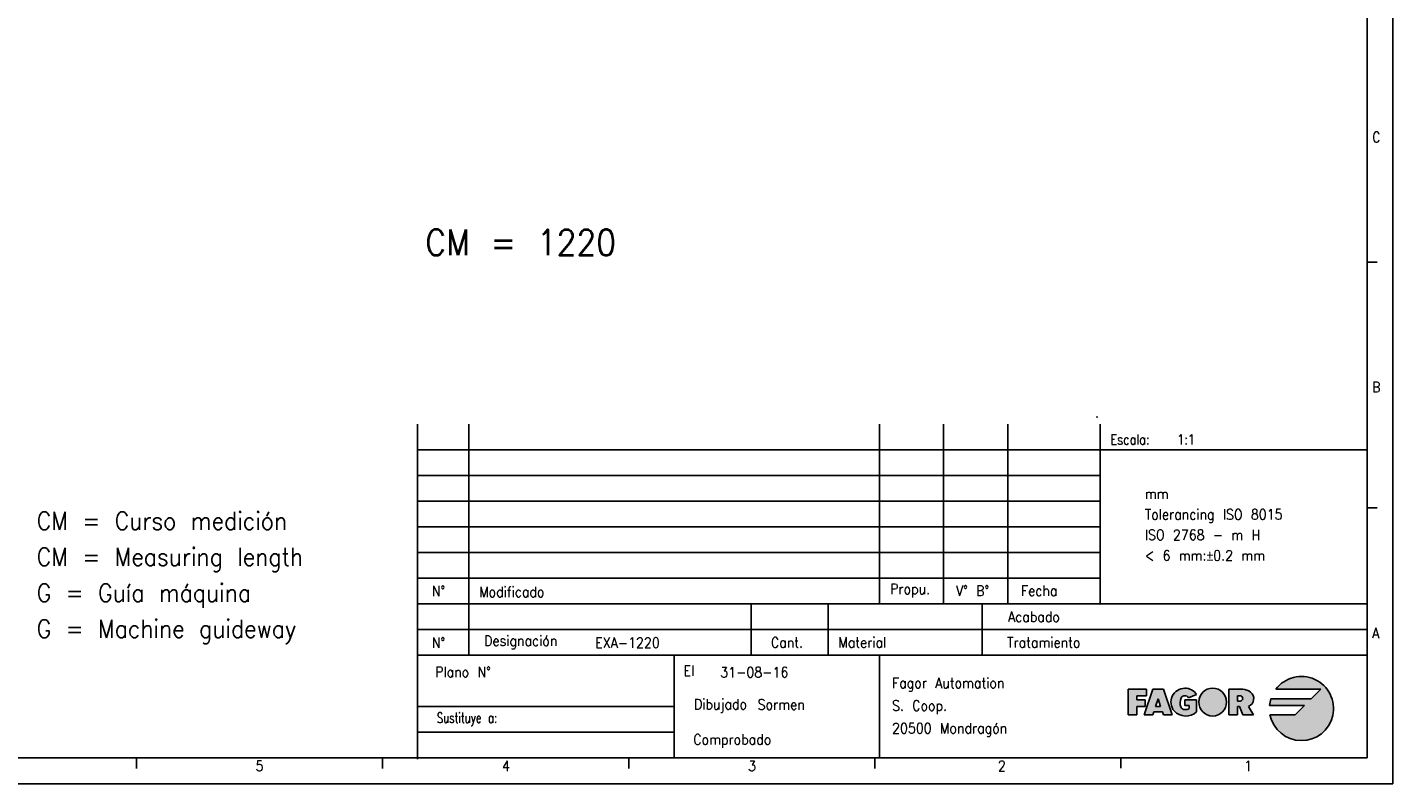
# Model space of a CAD drawing. Header units: millimetres. Extents: x -235 to 2095, y -109 to 485.
# Tile 10 of 20: x 339 to 605, y -109 to 38. Entities that reach past the tile are written whole.
import ezdxf

# ---------------------------------------------------------------- set-up
doc = ezdxf.new("R2010")
doc.units = ezdxf.units.MM
doc.layers.add('1', color=7, linetype='Continuous')
doc.styles.add('CONVERTER_11', font='txt.shx', dxfattribs={"width": 0.9})
doc.styles.add('CONVERTER_12', font='txt.shx', dxfattribs={"width": 0.81})
doc.styles.add('CONVERTER_13', font='txt.shx', dxfattribs={"width": 0.72})

# ---------------------------------------------------------------- blocks, each defined once
blk = doc.blocks.new('tolerancias__36', base_point=(547.2149843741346, -37.82507050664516))
at = {"layer": '1', "color": 7}
blk.add_point((547.2149843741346, -37.82507050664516), dxfattribs=at)
blk = doc.blocks.new('tolerancias__37', base_point=(547.8144653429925, -74.22039922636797))
at = {"layer": '1', "color": 7}
blk.add_point((547.8144653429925, -74.22039922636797), dxfattribs=at)
blk = doc.blocks.new('Marco_a1', base_point=(184.8144653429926, 187.7796007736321))
at = {"layer": '1', "linetype": 'Continuous'}
h = blk.add_hatch(color=2, dxfattribs=at)
edge = h.paths.add_edge_path()
edge.add_line((588.9111250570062, -92.72099406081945), (581.0740050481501, -92.72099406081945))
edge.add_arc((587.0361250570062, -94.59599406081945), 6.250000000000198, 162.5423968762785, 174.2608295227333)
edge.add_line((580.8174535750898, -93.97099406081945), (587.6611250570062, -93.97099406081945))
edge.add_line((587.6611250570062, -93.97099406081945), (585.7861250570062, -95.84599406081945))
edge.add_line((585.7861250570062, -95.84599406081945), (580.9124007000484, -95.84599406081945))
edge.add_arc((587.0361250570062, -94.59599406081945), 6.249999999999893, 191.5369590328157, 503.130102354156)
edge.add_line((582.0361250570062, -90.84599406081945), (590.7861250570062, -90.84599406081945))
edge.add_line((590.7861250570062, -90.84599406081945), (588.9111250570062, -92.72099406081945))
blk.add_hatch(color=2, dxfattribs=at).paths.add_polyline_path([(556.8277917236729, -90.84599406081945), (556.8277917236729, -92.09599406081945), (554.9527917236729, -92.09599406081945), (554.9527917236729, -92.92932739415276), (556.6194583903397, -92.92932739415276), (556.6194583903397, -93.76266072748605), (556.6194583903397, -94.17932739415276), (554.9527917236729, -94.17932739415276), (554.9527917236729, -95.84599406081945), (553.2861250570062, -95.84599406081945), (553.2861250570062, -90.84599406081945)])
h = blk.add_hatch(color=2, dxfattribs=at)
h.paths.add_polyline_path([(561.8277917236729, -95.84599406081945), (560.1611250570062, -95.84599406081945), (559.9527917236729, -95.22099406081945), (558.2861250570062, -95.22099406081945), (558.0777917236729, -95.84599406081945), (556.4111250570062, -95.84599406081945), (558.0777917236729, -90.84599406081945), (560.1611250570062, -90.84599406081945)])
h.paths.add_polyline_path([(558.6333472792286, -94.17932739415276), (559.6055695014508, -94.17932739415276), (559.1194583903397, -92.72099406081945)], flags=16)
h = blk.add_hatch(color=2, dxfattribs=at)
edge = h.paths.add_edge_path()
edge.add_arc((564.506467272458, -92.95005454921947), 3.104272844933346, 223.1289646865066, 312.98327026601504, ccw=False)
edge.add_arc((564.3277917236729, -93.34599406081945), 2.7083333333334, 90, 219.5977388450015, ccw=False)
edge.add_arc((564.3277917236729, -93.34599406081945), 2.708333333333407, 32.57897039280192, 90, ccw=False)
edge.add_line((566.6099690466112, -91.88766072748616), (565.0529344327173, -92.51266072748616))
edge.add_arc((564.3288787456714, -92.92933074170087), 0.835386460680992, 29.9189981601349, 150.0810018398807)
edge.add_arc((565.5812465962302, -93.45016072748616), 2.187499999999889, 154.6230664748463, 202.619864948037)
edge.add_arc((564.3312465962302, -93.97099406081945), 0.8333333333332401, 202.6198649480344, 270)
edge.add_arc((564.3312465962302, -93.03349406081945), 1.770833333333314, 270, 298.0724869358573)
edge.add_line((565.1645799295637, -94.59599406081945), (565.1645799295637, -93.97099406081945))
edge.add_line((565.1645799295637, -93.97099406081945), (564.3312465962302, -93.97099406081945))
edge.add_line((564.3312465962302, -93.97099406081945), (564.3312465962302, -92.92932739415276))
edge.add_line((564.3312465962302, -92.92932739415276), (566.622913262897, -92.92932739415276))
edge.add_line((566.622913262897, -92.92932739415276), (566.622913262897, -95.22099406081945))
h = blk.add_hatch(color=2, dxfattribs=at)
edge = h.paths.add_edge_path()
edge.add_arc((569.7442851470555, -93.34599406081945), 2.708333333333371, 0, 360)
h = blk.add_hatch(color=2, dxfattribs=at)
edge = h.paths.add_edge_path()
edge.add_line((574.5538364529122, -90.84599406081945), (572.8871697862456, -90.84599406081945))
edge.add_line((572.8871697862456, -90.84599406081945), (572.8871697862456, -95.84599406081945))
edge.add_line((572.8871697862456, -95.84599406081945), (574.5538364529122, -95.84599406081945))
edge.add_line((574.5538364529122, -95.84599406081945), (574.5538364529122, -94.17932739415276))
edge.add_line((574.5538364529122, -94.17932739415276), (574.970503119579, -94.17932739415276))
edge.add_line((574.970503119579, -94.17932739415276), (575.595503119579, -95.84599406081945))
edge.add_line((575.595503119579, -95.84599406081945), (577.6772287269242, -95.84599406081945))
edge.add_line((577.6772287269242, -95.84599406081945), (576.7506542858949, -94.17932739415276))
edge.add_arc((576.1012248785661, -92.66967744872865), 1.643411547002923, 293.2766705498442, 410.7613098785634)
edge.add_arc((575.595503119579, -93.28889939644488), 2.442905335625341, 50.76130987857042, 90)
edge.add_line((575.595503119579, -90.84599406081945), (574.5538364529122, -90.84599406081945))
edge = h.paths.add_edge_path(flags=16)
edge.add_line((575.0746697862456, -93.13766072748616), (574.5538364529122, -93.13766072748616))
edge.add_line((574.5538364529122, -93.13766072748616), (574.5538364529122, -92.09599406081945))
edge.add_line((574.5538364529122, -92.09599406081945), (575.0746697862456, -92.09599406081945))
edge.add_arc((575.0746697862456, -92.61682739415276), 0.5208333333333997, -90, 90, ccw=False)
at = {"layer": '1', "color": 2, "linetype": 'Continuous'}
for p, q in [((604.8144653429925, -109.220399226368), (604.8144653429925, 484.7796007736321)), ((601.8144653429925, -7.68706589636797), (599.8144653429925, -7.68706589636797)), ((414.8144653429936, -44.22039922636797), (599.8144653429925, -44.22039922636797)), ((414.8144653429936, -49.22039922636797), (547.8144653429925, -49.22039922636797)), ((414.8144653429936, -54.22039922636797), (547.8144653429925, -54.22039922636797)), ((601.8144653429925, -55.55373255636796), (599.8144653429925, -55.55373255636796)), ((414.8144653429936, -59.22039922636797), (547.8144653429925, -59.22039922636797)), ((414.8144653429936, -64.22039922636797), (547.8144653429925, -64.22039922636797)), ((414.8144653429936, -69.22039922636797), (547.8144653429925, -69.22039922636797)), ((599.8144653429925, -79.22039922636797), (414.8144653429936, -79.22039922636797)), ((553.2861250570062, -95.84599406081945), (553.2861250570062, -90.84599406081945)), ((553.2861250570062, -90.84599406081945), (556.8277917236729, -90.84599406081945)), ((556.8277917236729, -92.09599406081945), (554.9527917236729, -92.09599406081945)), ((554.9527917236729, -92.09599406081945), (554.9527917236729, -92.92932739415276)), ((554.9527917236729, -92.92932739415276), (556.6194583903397, -92.92932739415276)), ((556.4111250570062, -95.84599406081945), (558.0777917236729, -90.84599406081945)), ((556.6194583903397, -92.92932739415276), (556.6194583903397, -93.76266072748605)), ((556.8277917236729, -90.84599406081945), (556.8277917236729, -92.09599406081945)), ((558.0777917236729, -90.84599406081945), (560.1611250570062, -90.84599406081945)), ((559.1194583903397, -92.72099406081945), (558.6333472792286, -94.17932739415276)), ((559.6055695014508, -94.17932739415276), (559.1194583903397, -92.72099406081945)), ((560.1611250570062, -90.84599406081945), (561.8277917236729, -95.84599406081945)), ((564.3312465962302, -92.92932739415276), (564.3312465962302, -93.97099406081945)), ((564.3312465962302, -92.92932739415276), (566.622913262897, -92.92932739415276)), ((565.0529344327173, -92.51266072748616), (566.6099690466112, -91.88766072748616)), ((566.622913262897, -95.22099406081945), (566.622913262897, -92.92932739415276)), ((572.8871697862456, -95.84599406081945), (572.8871697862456, -90.84599406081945)), ((572.8871697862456, -90.84599406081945), (574.5538364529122, -90.84599406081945)), ((574.5538364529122, -90.84599406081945), (575.595503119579, -90.84599406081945)), ((574.5538364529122, -93.13766072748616), (574.5538364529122, -92.09599406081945)), ((574.5538364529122, -92.09599406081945), (575.0746697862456, -92.09599406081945)), ((588.9111250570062, -92.72099406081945), (581.0740050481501, -92.72099406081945)), ((582.0361250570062, -90.84599406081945), (590.7861250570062, -90.84599406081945)), ((590.7861250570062, -90.84599406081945), (588.9111250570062, -92.72099406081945)), ((556.6194583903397, -94.17932739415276), (554.9527917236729, -94.17932739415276)), ((554.9527917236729, -94.17932739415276), (554.9527917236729, -95.84599406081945)), ((556.6194583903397, -93.76266072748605), (556.6194583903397, -94.17932739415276)), ((558.2861250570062, -95.22099406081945), (558.0777917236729, -95.84599406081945)), ((559.9527917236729, -95.22099406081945), (558.2861250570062, -95.22099406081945)), ((558.6333472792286, -94.17932739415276), (559.6055695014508, -94.17932739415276)), ((560.1611250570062, -95.84599406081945), (559.9527917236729, -95.22099406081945)), ((564.3312465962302, -93.97099406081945), (565.1645799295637, -93.97099406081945)), ((565.1645799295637, -93.97099406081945), (565.1645799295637, -94.59599406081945)), ((575.0746697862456, -93.13766072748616), (574.5538364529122, -93.13766072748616)), ((574.5538364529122, -94.17932739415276), (574.970503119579, -94.17932739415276)), ((574.5538364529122, -95.84599406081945), (574.5538364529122, -94.17932739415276)), ((574.970503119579, -94.17932739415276), (575.595503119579, -95.84599406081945)), ((576.7506542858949, -94.17932739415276), (577.6772287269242, -95.84599406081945)), ((580.8174535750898, -93.97099406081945), (587.6611250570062, -93.97099406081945)), ((587.6611250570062, -93.97099406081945), (585.7861250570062, -95.84599406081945)), ((554.9527917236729, -95.84599406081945), (553.2861250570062, -95.84599406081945)), ((558.0777917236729, -95.84599406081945), (556.4111250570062, -95.84599406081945)), ((561.8277917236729, -95.84599406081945), (560.1611250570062, -95.84599406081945)), ((572.8871697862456, -95.84599406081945), (574.5538364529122, -95.84599406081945)), ((575.595503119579, -95.84599406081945), (577.6772287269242, -95.84599406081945)), ((585.7861250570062, -95.84599406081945), (580.9124007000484, -95.84599406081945)), ((414.8144653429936, -99.22039922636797), (464.8144653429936, -99.22039922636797)), ((360.1085829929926, -104.2667880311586), (360.1085829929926, -106.2667880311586)), ((408.0497594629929, -104.2667880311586), (408.0497594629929, -106.2667880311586)), ((455.9909359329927, -104.2667880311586), (455.9909359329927, -106.2667880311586)), ((503.9321124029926, -104.2667880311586), (503.9321124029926, -106.2667880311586)), ((551.8732888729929, -104.220399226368), (551.8732888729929, -106.220399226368)), ((-235.1855346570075, -109.220399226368), (604.8144653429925, -109.220399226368))]:
    blk.add_line(p, q, dxfattribs=at)
at = {"layer": '1', "color": 7, "linetype": 'Continuous'}
for p, q in [((599.8144653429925, -104.220399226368), (599.8144653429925, 479.7796007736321)), ((414.8144653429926, -104.220399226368), (414.8144653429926, -39.22039922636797)), ((424.8144653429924, -84.22039922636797), (424.8144653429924, -39.22039922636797)), ((504.8144653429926, -74.22039922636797), (504.8144653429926, -39.22039922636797)), ((517.3144653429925, -74.22039922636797), (517.3144653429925, -39.22039922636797)), ((529.8144653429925, -74.22039922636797), (529.8144653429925, -39.22039922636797)), ((547.8144653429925, -74.22039922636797), (547.8144653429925, -39.22039922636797)), ((414.8144653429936, -74.22039922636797), (599.8144653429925, -74.22039922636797)), ((479.8144653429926, -74.22039922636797), (479.8144653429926, -84.22039922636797)), ((494.8144653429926, -74.22039922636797), (494.8144653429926, -84.22039922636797)), ((524.8144653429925, -74.22039922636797), (524.8144653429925, -84.22039922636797)), ((414.8144653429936, -84.22039922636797), (599.8144653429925, -84.22039922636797)), ((464.8144653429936, -84.22039922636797), (464.8144653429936, -94.22039922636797)), ((504.8144653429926, -84.22039922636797), (504.8144653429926, -104.220399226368)), ((414.8144653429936, -94.22039922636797), (464.8144653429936, -94.22039922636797)), ((464.8144653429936, -94.22039922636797), (464.8144653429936, -99.22039922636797)), ((464.8144653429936, -99.22039922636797), (464.8144653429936, -104.220399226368)), ((-215.1855346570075, -104.2203992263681), (599.8144653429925, -104.220399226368))]:
    blk.add_line(p, q, dxfattribs=at)
at = {"layer": '1', "color": 6, "linetype": 'Continuous'}
blk.add_line((414.8144653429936, -44.45543519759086), (414.8144653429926, -104.4554351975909), dxfattribs=at)
at = {"layer": '1', "color": 2, "linetype": 'Continuous'}
blk.add_circle((569.7442851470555, -93.34599406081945), 2.708333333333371, dxfattribs=at)
for centre, radius, start, end in [((587.0361250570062, -94.59599406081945), 6.249999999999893, 191.5369590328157, 143.130102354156), ((564.3277917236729, -93.34599406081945), 2.7083333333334, 90, 219.5977388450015), ((565.5812465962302, -93.45016072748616), 2.187499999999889, 154.6230664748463, 202.619864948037), ((564.3288787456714, -92.92933074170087), 0.835386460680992, 29.9189981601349, 150.0810018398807), ((564.3277917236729, -93.34599406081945), 2.708333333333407, 32.57897039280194, 90), ((575.0746697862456, -92.61682739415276), 0.5208333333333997, 270, 90), ((575.595503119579, -93.28889939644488), 2.442905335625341, 50.76130987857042, 90), ((576.1012248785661, -92.66967744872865), 1.643411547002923, 293.2766705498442, 50.76130987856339), ((587.0361250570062, -94.59599406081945), 6.250000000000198, 162.5423968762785, 174.2608295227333), ((564.506467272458, -92.95005454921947), 3.104272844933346, 223.1289646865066, 312.983270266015), ((564.3312465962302, -93.97099406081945), 0.8333333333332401, 202.6198649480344, 270), ((564.3312465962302, -93.03349406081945), 1.770833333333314, 270, 298.0724869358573)]:
    blk.add_arc(centre, radius, start, end, dxfattribs=at)
at = {"layer": '1', "color": 2}
for s, style, width, p in [('Escala:   1:1', 'CONVERTER_12', 0.81, (549.8144653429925, -43.22039922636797)), ('El', 'CONVERTER_11', 0.9, (466.6709961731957, -88.22039922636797))]:
    blk.add_text(s, height=2, dxfattribs=dict(at, style=style, width=width)).set_placement(p)
at = {"layer": '1', "color": 2, "char_height": 2}
for s, insert, attachment_point, line_spacing_factor, style in [('C', (600.8144653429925, 16.64626743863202), 4, 1.20048019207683, 'CONVERTER_11'), ('B', (600.8144653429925, -32.02039922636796), 4, 1.20048019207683, 'CONVERTER_11'), ('N°', (418.9359217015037, -71.72039922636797), 5, 1.32052821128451, 'CONVERTER_11'), ('Modificado', (426.8411380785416, -71.88881551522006), 4, 1.32052821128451, 'CONVERTER_11'), ('Propu.', (506.9021583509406, -71.65264731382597), 4, 1.32052821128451, 'CONVERTER_11'), ('V° B°', (519.7389604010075, -71.65264731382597), 4, 1.20048019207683, 'CONVERTER_11'), ('Fecha', (532.4083241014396, -71.65264731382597), 4, 1.32052821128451, 'CONVERTER_11'), ('Acabado', (539.9804469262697, -76.72039922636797), 6, 1.32052821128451, 'CONVERTER_11'), ('A', (600.8144653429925, -79.88706589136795), 4, 1.20048019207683, 'CONVERTER_11'), ('N°', (418.9359217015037, -81.79714185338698), 5, 1.32052821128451, 'CONVERTER_11'), ('Designación', (427.8144653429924, -81.72039922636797), 4, 1.32052821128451, 'CONVERTER_11'), ('Cant.', (486.8144653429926, -81.72039922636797), 5, 1.32052821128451, 'CONVERTER_11'), ('Material', (496.8144653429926, -81.72039922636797), 4, 1.32052821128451, 'CONVERTER_11'), ('Tratamiento', (543.9804469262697, -81.72039922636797), 6, 1.32052821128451, 'CONVERTER_11'), ('Plano N°', (429.1464032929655, -87.47591680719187), 6, 1.32052821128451, 'CONVERTER_11'), ('Fagor Automation\\PS. Coop.\\P20500 Mondragón', (507.2878943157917, -94.35581747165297), 4, 1.32052821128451, 'CONVERTER_11'), ('Dibujado', (479.0343105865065, -94.08862644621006), 6, 1.32052821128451, 'CONVERTER_11'), ('Sustituye a:', (430.3748860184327, -96.72039922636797), 6, 1.32052821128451, 'CONVERTER_13'), ('Comprobado', (483.7576746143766, -100.9375042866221), 6, 1.32052821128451, 'CONVERTER_11'), ('5', (383.2986028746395, -105.7667880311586), 4, 1.20048019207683, 'CONVERTER_11'), ('4', (431.3096997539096, -105.7667880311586), 4, 1.20048019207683, 'CONVERTER_11'), ('3', (479.2377337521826, -105.7667880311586), 4, 1.20048019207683, 'CONVERTER_11'), ('2', (527.9027006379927, -105.7667880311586), 4, 1.20048019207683, 'CONVERTER_11'), ('1', (575.8438771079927, -105.7667880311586), 4, 1.20048019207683, 'CONVERTER_11')]:
    blk.add_mtext(s, dxfattribs=dict(at, insert=insert, attachment_point=attachment_point, line_spacing_factor=line_spacing_factor, style=style))
blk = doc.blocks.new('Top', base_point=(184.8144653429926, 187.7796007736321))
blk.add_blockref('Marco_a1', (184.8144653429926, 187.7796007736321))
blk = doc.blocks.new('_dummy_frame__38', base_point=(-235.1855346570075, -174.5728945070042))
blk.add_blockref('Top', (184.8144653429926, 187.7796007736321))
blk = doc.blocks.new('_dummy_frame__39', base_point=(-346.4995658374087, -309.5127608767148))
at = {"layer": '1'}
for name, p in [('_dummy_frame__38', (-235.1855346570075, -174.5728945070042)), ('tolerancias__36', (547.2149843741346, -37.82507050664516)), ('tolerancias__37', (547.8144653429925, -74.22039922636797))]:
    blk.add_blockref(name, p, dxfattribs=at)
at = {"layer": '1', "color": 2, "style": 'CONVERTER_11', "width": 0.9}
for s, height, p in [('CM = 1220', 5, (416.3629828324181, -6.36472707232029)), ('EXA-1220', 2, (449.456998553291, -82.7704903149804)), ('31-08-16', 2, (473.818146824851, -88.5197412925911)), ('Sormen', 2, (481.0997795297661, -94.81625236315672))]:
    blk.add_text(s, height=height, dxfattribs=at).set_placement(p)
at = {"layer": '1', "color": 2, "insert": (556.53543961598, -65.7993288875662), "char_height": 2, "attachment_point": 7, "line_spacing_factor": 1.20048019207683, "style": 'CONVERTER_11'}
blk.add_mtext('mm\\PTolerancing ISO 8015\\PISO 2768 - m H\\P< 6 mm:{\\Fgdt;`}0.2 mm', dxfattribs=at)

msp = doc.modelspace()

# ---------------------------------------------------------------- block references
at = {"layer": '1'}
msp.add_blockref('_dummy_frame__39', (-346.4995658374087, -309.5127608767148), dxfattribs=at)

# ---------------------------------------------------------------- texts
at = {"layer": '1', "color": 2, "insert": (340.652136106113, -81.985218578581), "char_height": 3.5, "attachment_point": 7, "line_spacing_factor": 1.20048019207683, "style": 'CONVERTER_11'}
msp.add_mtext('CM = Curso medición\\PCM = Measuring length\\PG = Guía máquina\\PG = Machine guideway', dxfattribs=at)

doc.saveas('drawing.dxf')
